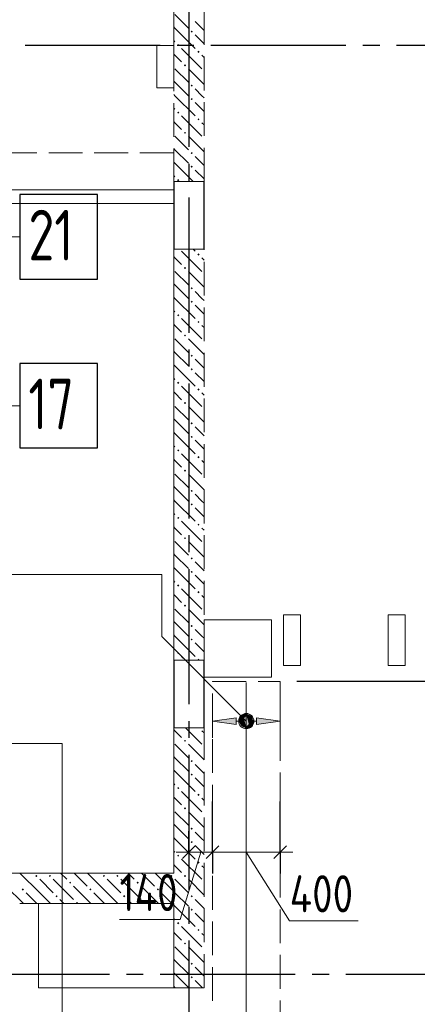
# Model space of a CAD drawing. Header units: millimetres. Extents: x 0 to 61017, y 0 to 42000.
# Tile 21 of 24: x 41678 to 44032, y 28623 to 34453. Entities that reach past the tile are written whole.
import ezdxf

# ---------------------------------------------------------------- set-up
doc = ezdxf.new("R2010")
doc.units = ezdxf.units.MM
doc.linetypes.add('______2', pattern=[270, 200, -70])
doc.linetypes.add('______5', pattern=[1100, 800, -100, 100, -100])
for name, color, linetype, lineweight in [('Standard', 7, 'Continuous', 25), ('ДОП Верх по У', 7, 'Continuous', 25), ('ЖБ Балка Вышележаща', 7, 'Continuous', 25), ('Макрос окна_ макрос двери', 7, 'Continuous', 18), ('Оси', 40, '______5', 18), ('Позиционная метка номер позиции', 7, 'Continuous', 13), ('Примечания', 7, 'Continuous', 25)]:
    doc.layers.add(name, color=color, linetype=linetype, lineweight=lineweight)
for name, color, linetype, lineweight, true_color in [('ЖБ Балка Нижележащая', 7, '______2', 25, 0x8c8cff), ('ЖБ Перекрытие верхний уровень', 7, 'Continuous', 25, 0xe0e0ff), ('ЖБ Стена верхний уровень', 7, 'Continuous', 25, 0x006e00)]:
    doc.layers.add(name, color=color, linetype=linetype, lineweight=lineweight, true_color=true_color)
doc.styles.add('GOST 2.304-81', font='txt')
doc.styles.add('ISOCPEUR', font='txt')

msp = doc.modelspace()

# ---------------------------------------------------------------- hatches: boundary and pattern name
at = {"layer": 'ДОП Верх по У', "linetype": 'Continuous', "lineweight": 13, "transparency": 33554687}
msp.add_hatch(color=7, dxfattribs=at).paths.add_polyline_path([(42960, 30280), (42820, 30300), (42960, 30320)], flags=16)
for points in [[(42987.7, 30281.3), (42987.7, 30318.8), (42982.5, 30300)], [(42987.7, 30318.8), (43001.2, 30267.8), (43001.2, 30332.3)], [(42987.7, 30318.8), (42987.7, 30281.3), (43001.2, 30267.8)], [(43001.2, 30332.3), (43020, 30262.5), (43020, 30337.5)], [(43001.2, 30332.3), (43001.2, 30267.8), (43020, 30262.5)], [(43020, 30337.5), (43020, 30262.5), (43038.7, 30267.8)], [(43020, 30337.5), (43038.7, 30267.8), (43038.7, 30332.3)], [(43038.7, 30332.3), (43038.7, 30267.8), (43052.2, 30281.3)], [(43038.7, 30332.3), (43052.2, 30281.3), (43052.2, 30318.8)], [(43052.2, 30318.8), (43052.2, 30281.3), (43057.5, 30300)], [(43080, 30280), (43220, 30300), (43080, 30320)]]:
    msp.add_hatch(color=7, dxfattribs=at).paths.add_polyline_path(points)
at = {"layer": 'ЖБ Стена верхний уровень', "linetype": 'Continuous', "lineweight": 18, "transparency": 33554687}
for points in [[(42690.5, 34383.1), (42696.9, 34389.6), (42703.4, 34383.1), (42696.9, 34376.6)], [(42610.4, 34303.1), (42616.9, 34309.6), (42623.4, 34303.1), (42616.9, 34296.6)], [(42730.5, 34263.1), (42737, 34269.6), (42743.5, 34263.1), (42737, 34256.6)], [(42650.5, 34183.1), (42657, 34189.6), (42663.5, 34183.1), (42657, 34176.6)], [(42690.5, 34063.1), (42696.9, 34069.6), (42703.4, 34063.1), (42696.9, 34056.6)], [(42690.5, 33983.1), (42696.9, 33989.6), (42703.4, 33983.1), (42696.9, 33976.6)], [(42610.4, 33903.1), (42616.9, 33909.6), (42623.4, 33903.1), (42616.9, 33896.6)], [(42730.5, 33863.1), (42737, 33869.6), (42743.5, 33863.1), (42737, 33856.6)], [(42650.5, 33783.1), (42657, 33789.6), (42663.5, 33783.1), (42657, 33776.6)], [(42690.5, 33663.1), (42696.9, 33669.6), (42703.4, 33663.1), (42696.9, 33656.6)], [(42690.5, 33583.1), (42696.9, 33589.6), (42703.4, 33583.1), (42696.9, 33576.6)], [(42610.4, 33503.1), (42616.9, 33509.6), (42623.4, 33503.1), (42616.9, 33496.6)], [(42730.5, 33063.1), (42737, 33069.6), (42743.5, 33063.1), (42737, 33056.6)], [(42650.5, 32983.1), (42657, 32989.6), (42663.5, 32983.1), (42657, 32976.6)], [(42690.5, 32863.1), (42696.9, 32869.6), (42703.4, 32863.1), (42696.9, 32856.6)], [(42690.5, 32783.1), (42696.9, 32789.6), (42703.4, 32783.1), (42696.9, 32776.6)], [(42610.4, 32703.1), (42616.9, 32709.6), (42623.4, 32703.1), (42616.9, 32696.6)], [(42730.5, 32663.1), (42737, 32669.6), (42743.5, 32663.1), (42737, 32656.6)], [(42650.5, 32583.1), (42657, 32589.6), (42663.5, 32583.1), (42657, 32576.6)], [(42690.5, 32463.1), (42696.9, 32469.6), (42703.4, 32463.1), (42696.9, 32456.6)], [(42690.5, 32383.1), (42696.9, 32389.6), (42703.4, 32383.1), (42696.9, 32376.6)], [(42610.4, 32303.1), (42616.9, 32309.6), (42623.4, 32303.1), (42616.9, 32296.6)], [(42730.5, 32263.1), (42737, 32269.6), (42743.5, 32263.1), (42737, 32256.6)], [(42650.5, 32183.1), (42657, 32189.6), (42663.5, 32183.1), (42657, 32176.6)], [(42690.5, 32063.1), (42696.9, 32069.6), (42703.4, 32063.1), (42696.9, 32056.6)], [(42690.5, 31983.1), (42696.9, 31989.6), (42703.4, 31983.1), (42696.9, 31976.6)], [(42610.4, 31903.1), (42616.9, 31909.6), (42623.4, 31903.1), (42616.9, 31896.6)], [(42730.5, 31863.1), (42737, 31869.6), (42743.5, 31863.1), (42737, 31856.6)], [(42650.5, 31783.1), (42657, 31789.6), (42663.5, 31783.1), (42657, 31776.6)], [(42690.5, 31663.1), (42696.9, 31669.6), (42703.4, 31663.1), (42696.9, 31656.6)], [(42690.5, 31583.1), (42696.9, 31589.6), (42703.4, 31583.1), (42696.9, 31576.6)], [(42610.4, 31503.1), (42616.9, 31509.6), (42623.4, 31503.1), (42616.9, 31496.6)], [(42730.5, 31463.1), (42737, 31469.6), (42743.5, 31463.1), (42737, 31456.6)], [(42650.5, 31383.1), (42657, 31389.6), (42663.5, 31383.1), (42657, 31376.6)], [(42690.5, 31263.1), (42696.9, 31269.6), (42703.4, 31263.1), (42696.9, 31256.6)], [(42690.5, 31183.1), (42696.9, 31189.6), (42703.4, 31183.1), (42696.9, 31176.6)], [(42610.4, 31103.1), (42616.9, 31109.6), (42623.4, 31103.1), (42616.9, 31096.6)], [(42730.5, 31063.1), (42737, 31069.6), (42743.5, 31063.1), (42737, 31056.6)], [(42650.5, 30983.1), (42657, 30989.6), (42663.5, 30983.1), (42657, 30976.6)], [(42690.5, 30863.1), (42696.9, 30869.6), (42703.4, 30863.1), (42696.9, 30856.6)], [(42690.5, 30783.1), (42696.9, 30789.6), (42703.4, 30783.1), (42696.9, 30776.6)], [(42610.4, 30703.1), (42616.9, 30709.6), (42623.4, 30703.1), (42616.9, 30696.6)], [(42730.5, 30663.1), (42737, 30669.6), (42743.5, 30663.1), (42740.3, 30660), (42733.6, 30660)], [(42740.3, 30260), (42737, 30256.6), (42733.6, 30260)], [(42650.5, 30183.1), (42657, 30189.6), (42663.5, 30183.1), (42657, 30176.6)], [(42690.5, 30063.1), (42696.9, 30069.6), (42703.4, 30063.1), (42696.9, 30056.6)], [(42690.5, 29983.1), (42696.9, 29989.6), (42703.4, 29983.1), (42696.9, 29976.6)], [(42610.4, 29903.1), (42616.9, 29909.6), (42623.4, 29903.1), (42616.9, 29896.6)], [(42730.5, 29863.1), (42737, 29869.6), (42743.5, 29863.1), (42737, 29856.6)], [(42650.5, 29783.1), (42657, 29789.6), (42663.5, 29783.1), (42657, 29776.6)], [(42690.5, 29663.1), (42696.9, 29669.6), (42703.4, 29663.1), (42696.9, 29656.6)], [(42690.5, 29583.1), (42696.9, 29589.6), (42703.4, 29583.1), (42696.9, 29576.6)], [(42610.4, 29503.1), (42616.9, 29509.6), (42623.4, 29503.1), (42616.9, 29496.6)], [(42730.5, 29463.1), (42737, 29469.6), (42743.5, 29463.1), (42737, 29456.6)], [(41770.5, 29383.1), (41777, 29389.6), (41783.4, 29383.1), (41777, 29376.6)], [(41850.5, 29383.1), (41857, 29389.6), (41863.5, 29383.1), (41857, 29376.6)], [(42170.5, 29383.1), (42177, 29389.6), (42183.4, 29383.1), (42177, 29376.6)], [(42250.5, 29383.1), (42257, 29389.6), (42263.5, 29383.1), (42257, 29376.6)], [(42570.5, 29383.1), (42577, 29389.6), (42583.4, 29383.1), (42577, 29376.6)], [(42650.5, 29383.1), (42657, 29389.6), (42663.5, 29383.1), (42657, 29376.6)], [(41970.5, 29343.1), (41977, 29349.6), (41983.4, 29343.1), (41977, 29336.6)], [(42370.5, 29343.1), (42377, 29349.6), (42383.4, 29343.1), (42377, 29336.6)], [(41690.5, 29303.1), (41696.9, 29309.6), (41703.4, 29303.1), (41696.9, 29296.6)], [(41890.5, 29263.1), (41896.9, 29269.6), (41903.4, 29263.1), (41896.9, 29256.6)], [(42090.5, 29303.1), (42096.9, 29309.6), (42103.4, 29303.1), (42096.9, 29296.6)], [(42290.5, 29263.1), (42296.9, 29269.6), (42303.4, 29263.1), (42296.9, 29256.6)], [(42490.5, 29303.1), (42496.9, 29309.6), (42503.4, 29303.1), (42496.9, 29296.6)], [(42690.5, 29263.1), (42696.9, 29269.6), (42703.4, 29263.1), (42696.9, 29256.6)], [(42010.4, 29223.1), (42016.9, 29229.6), (42023.4, 29223.1), (42020.3, 29220), (42013.6, 29220)], [(42410.4, 29223.1), (42416.9, 29229.6), (42423.4, 29223.1), (42420.3, 29220), (42413.6, 29220)], [(42690.5, 29183.1), (42696.9, 29189.6), (42703.4, 29183.1), (42696.9, 29176.6)], [(42610.4, 29103.1), (42616.9, 29109.6), (42623.4, 29103.1), (42616.9, 29096.6)], [(42730.5, 29063.1), (42737, 29069.6), (42743.5, 29063.1), (42737, 29056.6)], [(42650.5, 28983.1), (42657, 28989.6), (42663.5, 28983.1), (42657, 28976.6)], [(42690.5, 28863.1), (42696.9, 28869.6), (42703.4, 28863.1), (42696.9, 28856.6)], [(42690.5, 28783.1), (42696.9, 28789.6), (42703.4, 28783.1), (42696.9, 28776.6)]]:
    msp.add_hatch(color=7, dxfattribs=at).paths.add_polyline_path(points, flags=16)
at = {"layer": 'Позиционная метка номер позиции', "linetype": 'Continuous', "lineweight": 13, "transparency": 33554687}
for points in [[(42988.2, 30268.2), (43031.4, 30343.3), (42976.7, 30288.5)], [(42976.7, 30288.5), (43031.4, 30343.3), (43008.5, 30343.3)], [(42976.7, 30288.5), (43008.5, 30343.3), (42976.7, 30311.5)], [(42976.7, 30311.5), (43008.5, 30343.3), (42988.2, 30331.8)], [(42988.2, 30268.2), (43051.8, 30331.8), (43031.4, 30343.3)], [(43008.5, 30256.7), (43051.8, 30331.8), (42988.2, 30268.2)], [(43008.5, 30256.7), (43063.3, 30311.5), (43051.8, 30331.8)], [(43031.4, 30256.7), (43063.3, 30311.5), (43008.5, 30256.7)], [(43031.4, 30256.7), (43063.3, 30288.5), (43063.3, 30311.5)], [(43063.3, 30288.5), (43031.4, 30256.7), (43051.8, 30268.2)]]:
    msp.add_hatch(color=7, dxfattribs=at).paths.add_polyline_path(points)

# ---------------------------------------------------------------- linework, layer by layer
at = {"layer": 'Standard', "color": 251, "linetype": 'Continuous', "lineweight": -3, "true_color": 0x656565, "transparency": 33554687}
for p, q in [((44430, 30535), (43320, 30535)), ((43220, 29523), (43220, 29823)), ((42680, 29523), (42680, 29648)), ((42820, 29523), (42820, 29648)), ((43220, 29523), (43220, 29648)), ((42680, 29523), (42680, 29398)), ((42680, 29523), (42680, 29523)), ((42820, 29523), (42820, 29398)), ((43220, 29523), (43220, 29398))]:
    msp.add_line(p, q, dxfattribs=at)
at = {"layer": 'Standard', "color": 7, "linetype": 'Continuous', "lineweight": 25, "transparency": 33554687}
for p, q in [((42642.5, 29485.5), (42717.5, 29560.5)), ((42782.5, 29485.5), (42857.5, 29560.5)), ((43182.5, 29485.5), (43257.5, 29560.5))]:
    msp.add_line(p, q, dxfattribs=at)
at = {"layer": 'Standard', "color": 7, "linetype": 'Continuous', "lineweight": 13, "transparency": 33554687}
for p, q in [((42680, 29523), (42605, 29523)), ((42750, 29523), (42629.3, 29124.5)), ((42680, 29523), (42820, 29523)), ((42820, 29523), (43220, 29523)), ((43020, 29523), (43276.5, 29117.3)), ((43220, 29523), (43295, 29523)), ((42629.3, 29124.5), (42269.6, 29124.5)), ((43276.5, 29117.3), (43683.1, 29117.3))]:
    msp.add_line(p, q, dxfattribs=at)
at = {"layer": 'Standard', "color": 251, "linetype": 'Continuous', "lineweight": -3, "true_color": 0x656565, "transparency": 33554687}
msp.add_lwpolyline([(42820, 29523), (42820, 29578.6), (42820, 29578.6), (42820, 29823)], dxfattribs=at)
at = {"layer": 'ДОП Верх по У', "color": 7, "linetype": 'Continuous', "lineweight": 18, "transparency": 33554687}
msp.add_line((43020, 28109), (43020, 30529), dxfattribs=at)
at = {"layer": 'ДОП Верх по У', "color": 251, "linetype": 'Continuous', "lineweight": 13, "true_color": 0x494949, "transparency": 33554687}
for p, q in [((42820, 30300), (42820, 30400)), ((43220, 30300), (43220, 30400)), ((42820, 30300), (42960, 30320)), ((42960, 30320), (42960, 30280)), ((43020, 30337.5), (43020, 30337.5)), ((43220, 30300), (43080, 30320)), ((43080, 30320), (43080, 30280)), ((42960, 30280), (42820, 30300)), ((42820, 30300), (42820, 30200)), ((42820, 30300), (42820, 30300)), ((42960, 30300), (42990, 30300)), ((43020, 30262.5), (43020, 30262.5)), ((43050, 30300), (43080, 30300)), ((43080, 30280), (43220, 30300)), ((43220, 30300), (43220, 30200)), ((43220, 30300), (43220, 30300))]:
    msp.add_line(p, q, dxfattribs=at)
at = {"layer": 'ДОП Верх по У', "color": 7, "linetype": 'Continuous', "lineweight": 25, "transparency": 33554687}
for points in [[(41680, 32917.5), (42140, 32917.5), (42140, 33417.5), (41680, 33417.5), (41680, 32917.5)], [(41680, 31917.5), (42140, 31917.5), (42140, 32417.5), (41680, 32417.5), (41680, 31917.5)]]:
    msp.add_lwpolyline(points, dxfattribs=at)
at = {"layer": 'ДОП Верх по У', "color": 251, "linetype": 'Continuous', "lineweight": 13, "true_color": 0x494949, "transparency": 33554687}
msp.add_circle((43020, 30300), 37.5, dxfattribs=at)
at = {"layer": 'ЖБ Балка Вышележаща', "color": 7, "linetype": 'Continuous', "lineweight": 18, "transparency": 33554687}
for p, q in [((42590, 33365), (42590, 33445)), ((40060, 33365), (42590, 33365))]:
    msp.add_line(p, q, dxfattribs=at)
at = {"layer": 'ЖБ Балка Нижележащая', "color": 251, "linetype": '______2', "lineweight": 18, "true_color": 0x656565, "transparency": 33554687}
for p, q in [((42590, 33665), (40060, 33665)), ((42590, 33445), (42590, 33665))]:
    msp.add_line(p, q, dxfattribs=at)
at = {"layer": 'ЖБ Перекрытие верхний уровень', "color": 7, "linetype": 'Continuous', "lineweight": 18, "transparency": 33554687}
for p, q in [((42590, 34300), (42490, 34300)), ((42490, 34300), (42490, 34050)), ((42590, 34050), (42590, 34300)), ((42490, 34050), (42590, 34050)), ((40060, 33445), (42590, 33445)), ((42590, 33445), (42590, 29400)), ((43340, 30930), (43240, 30930)), ((43240, 30930), (43240, 30630)), ((43340, 30630), (43340, 30930)), ((43960, 30930), (43860, 30930)), ((43860, 30930), (43860, 30630)), ((43960, 30630), (43960, 30930)), ((43170, 30900), (42770, 30900)), ((42770, 30900), (42770, 30560)), ((43170, 30560), (43170, 30900)), ((43240, 30630), (43340, 30630)), ((43860, 30630), (43960, 30630)), ((42770, 30560), (43170, 30560)), ((42590, 29400), (41295, 29400)), ((42590, 29220), (41790, 29220)), ((41790, 29220), (41790, 28720)), ((42590, 28720), (42590, 29220)), ((41790, 28720), (42590, 28720))]:
    msp.add_line(p, q, dxfattribs=at)
at = {"layer": 'ЖБ Стена верхний уровень', "color": 251, "linetype": '______2', "lineweight": 13, "true_color": 0x656565, "transparency": 33554687}
for p, q in [((42590, 34500), (42590, 33495)), ((42770, 33495), (42770, 34500)), ((42770, 33495), (42590, 33495)), ((42590, 33095), (42770, 33095)), ((42590, 33095), (42590, 30660)), ((42770, 30660), (42770, 33095)), ((42770, 30660), (42590, 30660)), ((42590, 30260), (42770, 30260)), ((42590, 30260), (42590, 29400)), ((42770, 28720), (42770, 30260)), ((42590, 29400), (41295, 29400)), ((40060, 29220), (42590, 29220)), ((42590, 29220), (42590, 28720)), ((42590, 28720), (42770, 28720))]:
    msp.add_line(p, q, dxfattribs=at)
at = {"layer": 'ЖБ Стена верхний уровень', "color": 9, "linetype": 'Continuous', "lineweight": 18, "true_color": 0xc7c7c7, "transparency": 33554687}
for p, q in [((42596.9, 34483.1), (42677, 34403.1)), ((42590, 34410.1), (42596.9, 34403.1)), ((42596.9, 34403.1), (42716.9, 34283.1)), ((42757, 34403.1), (42716.9, 34443.1)), ((42770, 34390.1), (42757, 34403.1)), ((42716.9, 34363.1), (42770, 34310.1)), ((42590, 34330.1), (42596.9, 34323.1)), ((42637, 34283.1), (42757, 34163.1)), ((42596.9, 34243.1), (42590, 34250.1)), ((42637, 34203.1), (42596.9, 34243.1)), ((42757, 34243.1), (42770, 34230.1)), ((42596.9, 34163.1), (42677, 34083.1)), ((42677, 34163.1), (42770, 34070.1)), ((42596.9, 34083.1), (42590, 34090.1)), ((42596.9, 34083.1), (42677, 34003.1)), ((42590, 34010.1), (42596.9, 34003.1)), ((42596.9, 34003.1), (42716.9, 33883.1)), ((42757, 34003.1), (42716.9, 34043.1)), ((42770, 33990.1), (42757, 34003.1)), ((42716.9, 33963.1), (42770, 33910.1)), ((42590, 33930.1), (42596.9, 33923.1)), ((42637, 33883.1), (42757, 33763.1)), ((42596.9, 33843.1), (42590, 33850.1)), ((42637, 33803.1), (42596.9, 33843.1)), ((42757, 33843.1), (42770, 33830.1)), ((42596.9, 33763.1), (42677, 33683.1)), ((42677, 33763.1), (42770, 33670.1)), ((42596.9, 33683.1), (42590, 33690.1)), ((42596.9, 33683.1), (42677, 33603.1)), ((42757, 33603.1), (42716.9, 33643.1)), ((42590, 33610.1), (42596.9, 33603.1)), ((42596.9, 33603.1), (42705.1, 33495)), ((42770, 33590.1), (42757, 33603.1)), ((42590, 33530.1), (42596.9, 33523.1)), ((42716.9, 33563.1), (42770, 33510.1)), ((42637, 33083.1), (42757, 32963.1)), ((42705.1, 33095), (42716.9, 33083.1)), ((42596.9, 33043.1), (42590, 33050.1)), ((42637, 33003.1), (42596.9, 33043.1)), ((42596.9, 32963.1), (42677, 32883.1)), ((42596.9, 32883.1), (42590, 32890.1)), ((42596.9, 32883.1), (42677, 32803.1)), ((42757, 32803.1), (42716.9, 32843.1)), ((42590, 32810.1), (42596.9, 32803.1)), ((42596.9, 32803.1), (42716.9, 32683.1)), ((42590, 32730.1), (42596.9, 32723.1)), ((42637, 32683.1), (42757, 32563.1)), ((42596.9, 32643.1), (42590, 32650.1)), ((42637, 32603.1), (42596.9, 32643.1)), ((42596.9, 32563.1), (42677, 32483.1)), ((42596.9, 32483.1), (42590, 32490.1)), ((42596.9, 32483.1), (42677, 32403.1)), ((42757, 32403.1), (42716.9, 32443.1)), ((42590, 32410.1), (42596.9, 32403.1)), ((42596.9, 32403.1), (42716.9, 32283.1)), ((42590, 32330.1), (42596.9, 32323.1)), ((42596.9, 32243.1), (42590, 32250.1)), ((42637, 32203.1), (42596.9, 32243.1)), ((42637, 32283.1), (42757, 32163.1)), ((42596.9, 32163.1), (42677, 32083.1)), ((42596.9, 32083.1), (42590, 32090.1)), ((42596.9, 32083.1), (42677, 32003.1)), ((42590, 32010.1), (42596.9, 32003.1)), ((42757, 32003.1), (42716.9, 32043.1)), ((42596.9, 32003.1), (42716.9, 31883.1)), ((42590, 31930.1), (42596.9, 31923.1)), ((42596.9, 31843.1), (42590, 31850.1)), ((42637, 31803.1), (42596.9, 31843.1)), ((42637, 31883.1), (42757, 31763.1)), ((42596.9, 31763.1), (42677, 31683.1)), ((42596.9, 31683.1), (42590, 31690.1)), ((42596.9, 31683.1), (42677, 31603.1)), ((42590, 31610.1), (42596.9, 31603.1)), ((42596.9, 31603.1), (42716.9, 31483.1)), ((42757, 31603.1), (42716.9, 31643.1)), ((42590, 31530.1), (42596.9, 31523.1)), ((42596.9, 31443.1), (42590, 31450.1)), ((42637, 31403.1), (42596.9, 31443.1)), ((42637, 31483.1), (42757, 31363.1)), ((42596.9, 31363.1), (42677, 31283.1)), ((42596.9, 31283.1), (42590, 31290.1)), ((42596.9, 31283.1), (42677, 31203.1)), ((42590, 31210.1), (42596.9, 31203.1)), ((42596.9, 31203.1), (42716.9, 31083.1)), ((42757, 31203.1), (42716.9, 31243.1)), ((42590, 31130.1), (42596.9, 31123.1)), ((42637, 31083.1), (42757, 30963.1)), ((42596.9, 31043.1), (42590, 31050.1)), ((42637, 31003.1), (42596.9, 31043.1)), ((42596.9, 30963.1), (42677, 30883.1)), ((42596.9, 30883.1), (42590, 30890.1)), ((42596.9, 30883.1), (42677, 30803.1)), ((42757, 30803.1), (42716.9, 30843.1)), ((42590, 30810.1), (42596.9, 30803.1)), ((42596.9, 30803.1), (42716.9, 30683.1)), ((42590, 30730.1), (42596.9, 30723.1)), ((42637, 30683.1), (42660.1, 30660)), ((42660.1, 30260), (42757, 30163.1)), ((42596.9, 30243.1), (42590, 30250.1)), ((42637, 30203.1), (42596.9, 30243.1)), ((42596.9, 30163.1), (42677, 30083.1)), ((42596.9, 30083.1), (42590, 30090.1)), ((42596.9, 30083.1), (42677, 30003.1)), ((42757, 30003.1), (42716.9, 30043.1)), ((42590, 30010.1), (42596.9, 30003.1)), ((42596.9, 30003.1), (42716.9, 29883.1)), ((42590, 29930.1), (42596.9, 29923.1)), ((42637, 29883.1), (42757, 29763.1)), ((42596.9, 29843.1), (42590, 29850.1)), ((42637, 29803.1), (42596.9, 29843.1)), ((42596.9, 29763.1), (42677, 29683.1)), ((42596.9, 29683.1), (42590, 29690.1)), ((42596.9, 29683.1), (42677, 29603.1)), ((42757, 29603.1), (42716.9, 29643.1)), ((42590, 29610.1), (42596.9, 29603.1)), ((42596.9, 29603.1), (42716.9, 29483.1)), ((42590, 29530.1), (42596.9, 29523.1)), ((42596.9, 29443.1), (42590, 29450.1)), ((42637, 29483.1), (42757, 29363.1)), ((41796.9, 29283.1), (41680.1, 29400)), ((41920.1, 29400), (41957, 29363.1)), ((42000.1, 29400), (42077, 29323.1)), ((42196.9, 29283.1), (42080.1, 29400)), ((42320.1, 29400), (42357, 29363.1)), ((42400.1, 29400), (42477, 29323.1)), ((42590, 29290.1), (42480.1, 29400)), ((42637, 29403.1), (42596.9, 29443.1)), ((41796.9, 29363.1), (41877, 29283.1)), ((41877, 29363.1), (41996.9, 29243.1)), ((42196.9, 29363.1), (42277, 29283.1)), ((42277, 29363.1), (42396.9, 29243.1)), ((42596.9, 29363.1), (42677, 29283.1)), ((41700.1, 29220), (41596.9, 29323.1)), ((41716.9, 29283.1), (41780.1, 29220)), ((41796.9, 29283.1), (41860.1, 29220)), ((42100.1, 29220), (41996.9, 29323.1)), ((42116.9, 29283.1), (42180.1, 29220)), ((42196.9, 29283.1), (42260.1, 29220)), ((42500.1, 29220), (42396.9, 29323.1)), ((42516.9, 29283.1), (42580.1, 29220)), ((42596.9, 29283.1), (42590, 29290.1)), ((42596.9, 29283.1), (42677, 29203.1)), ((41940.1, 29220), (41916.9, 29243.1)), ((42340.1, 29220), (42316.9, 29243.1)), ((42757, 29203.1), (42716.9, 29243.1)), ((42590, 29210.1), (42596.9, 29203.1)), ((42596.9, 29203.1), (42716.9, 29083.1)), ((42590, 29130.1), (42596.9, 29123.1)), ((42596.9, 29043.1), (42590, 29050.1)), ((42637, 29003.1), (42596.9, 29043.1)), ((42637, 29083.1), (42757, 28963.1)), ((42596.9, 28963.1), (42677, 28883.1)), ((42596.9, 28883.1), (42590, 28890.1)), ((42596.9, 28883.1), (42677, 28803.1)), ((42590, 28810.1), (42596.9, 28803.1)), ((42596.9, 28803.1), (42680.1, 28720)), ((42757, 28803.1), (42716.9, 28843.1)), ((42716.9, 28763.1), (42760.1, 28720)), ((42590, 28730.1), (42596.9, 28723.1))]:
    msp.add_line(p, q, dxfattribs=at)
for points in [[(42757, 33043.1), (42770, 33030.1), (42770, 33030.1), (42770, 33030.1), (42770, 33030.1)], [(42677, 32963.1), (42770, 32870.1), (42770, 32870.1), (42770, 32870.1), (42770, 32870.1)], [(42770, 32790.1), (42770, 32790.1), (42770, 32790.1), (42770, 32790.1), (42757, 32803.1)], [(42716.9, 32763.1), (42770, 32710.1), (42770, 32710.1), (42770, 32710.1), (42770, 32710.1)], [(42757, 32643.1), (42770, 32630.1), (42770, 32630.1), (42770, 32630.1), (42770, 32630.1)], [(42677, 32563.1), (42770, 32470.1), (42770, 32470.1), (42770, 32470.1), (42770, 32470.1)], [(42716.9, 32363.1), (42770, 32310.1), (42770, 32310.1), (42770, 32310.1), (42770, 32310.1)], [(42770, 32390.1), (42770, 32390.1), (42770, 32390.1), (42770, 32390.1), (42757, 32403.1)], [(42757, 32243.1), (42770, 32230.1), (42770, 32230.1), (42770, 32230.1), (42770, 32230.1)], [(42677, 32163.1), (42770, 32070.1), (42770, 32070.1), (42770, 32070.1), (42770, 32070.1)], [(42716.9, 31963.1), (42770, 31910.1), (42770, 31910.1), (42770, 31910.1), (42770, 31910.1)], [(42770, 31990.1), (42770, 31990.1), (42770, 31990.1), (42770, 31990.1), (42757, 32003.1)], [(42757, 31843.1), (42770, 31830.1), (42770, 31830.1), (42770, 31830.1), (42770, 31830.1)], [(42677, 31763.1), (42770, 31670.1), (42770, 31670.1), (42770, 31670.1), (42770, 31670.1)], [(42770, 31590.1), (42770, 31590.1), (42770, 31590.1), (42770, 31590.1), (42757, 31603.1)], [(42716.9, 31563.1), (42770, 31510.1), (42770, 31510.1), (42770, 31510.1), (42770, 31510.1)], [(42757, 31443.1), (42770, 31430.1), (42770, 31430.1), (42770, 31430.1), (42770, 31430.1)], [(42677, 31363.1), (42770, 31270.1), (42770, 31270.1), (42770, 31270.1), (42770, 31270.1)], [(42770, 31190.1), (42770, 31190.1), (42770, 31190.1), (42770, 31190.1), (42757, 31203.1)], [(42716.9, 31163.1), (42770, 31110.1), (42770, 31110.1), (42770, 31110.1), (42770, 31110.1)], [(42757, 31043.1), (42770, 31030.1), (42770, 31030.1), (42770, 31030.1), (42770, 31030.1)], [(42677, 30963.1), (42770, 30870.1), (42770, 30870.1), (42770, 30870.1), (42770, 30870.1)], [(42770, 30790.1), (42770, 30790.1), (42770, 30790.1), (42770, 30790.1), (42757, 30803.1)], [(42716.9, 30763.1), (42770, 30710.1), (42770, 30710.1), (42770, 30710.1), (42770, 30710.1)], [(42757, 30243.1), (42770, 30230.1), (42770, 30230.1)], [(42677, 30163.1), (42770, 30070.1), (42770, 30070.1)], [(42770, 29990.1), (42770, 29990.1), (42757, 30003.1)], [(42716.9, 29963.1), (42770, 29910.1), (42770, 29910.1)], [(42757, 29843.1), (42770, 29830.1), (42770, 29830.1)], [(42677, 29763.1), (42770, 29670.1), (42770, 29670.1)], [(42716.9, 29563.1), (42770, 29510.1), (42770, 29510.1)], [(42770, 29590.1), (42770, 29590.1), (42757, 29603.1)], [(42757, 29443.1), (42770, 29430.1), (42770, 29430.1)], [(42677, 29363.1), (42770, 29270.1), (42770, 29270.1)], [(42716.9, 29163.1), (42770, 29110.1), (42770, 29110.1)], [(42770, 29190.1), (42770, 29190.1), (42757, 29203.1)], [(42757, 29043.1), (42770, 29030.1), (42770, 29030.1)], [(42677, 28963.1), (42770, 28870.1), (42770, 28870.1)], [(42770, 28790.1), (42770, 28790.1), (42757, 28803.1)]]:
    msp.add_lwpolyline(points, dxfattribs=at)
at = {"layer": 'Макрос окна_ макрос двери', "color": 7, "linetype": 'Continuous', "lineweight": -3, "transparency": 33554687}
for p, q in [((42590, 33495), (42590, 33095)), ((42770, 33095), (42770, 33495)), ((42590, 30660), (42590, 30260)), ((42770, 30260), (42770, 30660))]:
    msp.add_line(p, q, dxfattribs=at)
at = {"layer": 'Оси', "color": 8, "linetype": '______5', "lineweight": -3, "transparency": 33554687}
for p, q in [((42680, 40000), (42680, 15970)), ((50210, 34300), (3600, 34300)), ((50210, 34300), (3600, 34300)), ((49910, 28800), (3600, 28800))]:
    msp.add_line(p, q, dxfattribs=at)
at = {"layer": 'Позиционная метка номер позиции', "color": 7, "linetype": 'Continuous', "lineweight": 13, "transparency": 33554687}
for p, q in [((42988.2, 30331.8), (42988.2, 30331.8)), ((43051.8, 30331.8), (43051.8, 30331.8)), ((42988.2, 30268.2), (42988.2, 30268.2)), ((43051.8, 30268.2), (43051.8, 30268.2))]:
    msp.add_line(p, q, dxfattribs=at)
for points in [[(38680, 33667.5), (39180, 33167.5), (41680, 33167.5)], [(37680, 33325), (38380, 32625), (38380, 32167.5), (41680, 32167.5)], [(43020, 30300), (42520, 30800), (42520, 31167.5), (39430, 31167.5)], [(42430, 27496.8), (41930, 27996.8), (41930, 30167.5), (39430, 30167.5)]]:
    msp.add_lwpolyline(points, dxfattribs=at)
msp.add_circle((43020, 30300), 45, dxfattribs=at)
at = {"layer": 'Примечания', "color": 7, "linetype": '______2', "lineweight": 18, "transparency": 33554687}
for p, q in [((42820, 30535), (43220, 30535)), ((42820, 28103), (42820, 30535)), ((43220, 30535), (43220, 28103))]:
    msp.add_line(p, q, dxfattribs=at)

# ---------------------------------------------------------------- texts
at = {"layer": 'Standard', "color": 7, "linetype": 'Continuous', "lineweight": 25, "transparency": 33554687, "insert": (44300, 33388.1), "char_height": 220, "width": 610.171, "attachment_point": 7, "rotation": 90, "style": 'GOST 2.304-81'}
msp.add_mtext('1340', dxfattribs=at)
at = {"layer": 'Standard', "color": 7, "linetype": 'Continuous', "lineweight": 25, "transparency": 33554687, "char_height": 220, "attachment_point": 7, "style": 'GOST 2.304-81'}
for s, insert, width in [('140', (42269.6, 29174.5), 485.085), ('400', (43276.5, 29167.3), 531.973)]:
    msp.add_mtext(s, dxfattribs=dict(at, insert=insert, width=width))
at = {"layer": 'ДОП Верх по У', "color": 7, "linetype": 'Continuous', "lineweight": 13, "transparency": 33554687, "char_height": 300, "width": 472.272, "attachment_point": 7, "style": 'ISOCPEUR'}
for s, insert in [('\\W0.75;21', (41730, 33027.5)), ('\\W0.75;17', (41730, 32027.5))]:
    msp.add_mtext(s, dxfattribs=dict(at, insert=insert))

doc.saveas('drawing.dxf')
